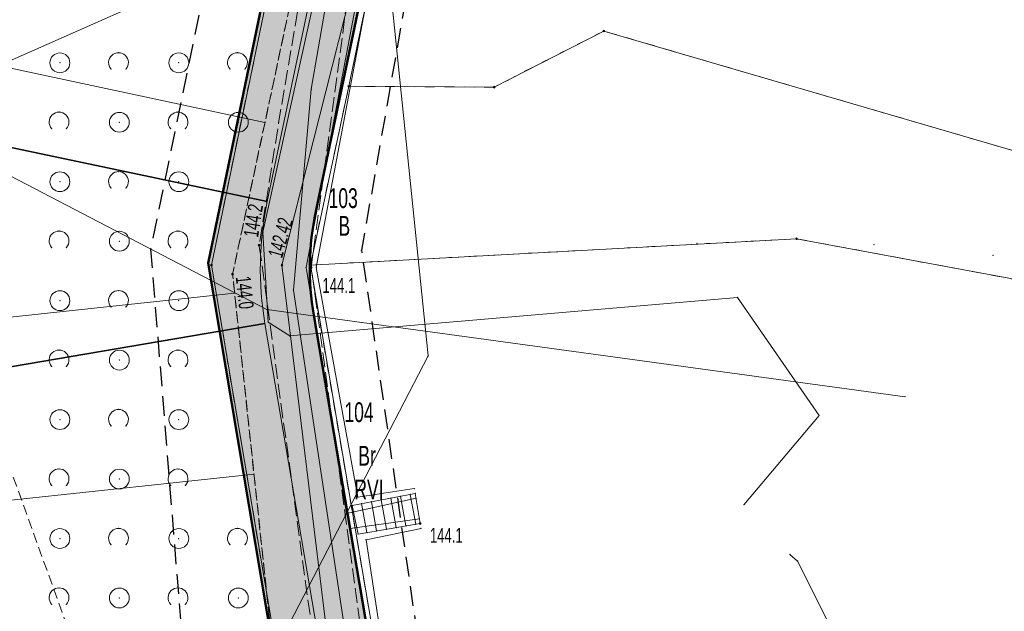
# Model space of a CAD drawing. Extents: x 6456700 to 6518119, y 5963420 to 5980059.
# Tile 187 of 256: x 6512472 to 6512521, y 5966254 to 5966284. Entities that reach past the tile are written whole.
import ezdxf
from ezdxf.enums import TextEntityAlignment as Align

# ---------------------------------------------------------------- set-up
doc = ezdxf.new("R2010")
doc.units = 0
doc.header["$MEASUREMENT"] = 0
for name, pattern in [('L_0_03', [1, 0.5, -0.5]), ('L_0_04', [1.5, 1, -0.5]), ('L_0_52', [1, 0.75, -0.25]), ('L_0_5A', [0.75, 0.5, -0.25])]:
    doc.linetypes.add(name, pattern=pattern)
doc.layers.get('0').update_dxf_attribs({"color": 2, "linetype": 'CONTINUOUS', "lineweight": 5})
for name, color, linetype, lineweight in [('000_Inne__niezydentyfikowane_', 7, 'CONTINUOUS', 18), ('18mm Kreska ciągła', 7, 'CONTINUOUS', 18), ('203_punkt_graniczny', 7, 'CONTINUOUS', 18), ('209_oznaczenie_konturu_klasyfikacyjnego', 96, 'CONTINUOUS', 18), ('210_oznaczenie_konturu_uzytku_gruntowego', 96, 'CONTINUOUS', 18), ('211_numer_dzialki_ewidencyjnej', 7, 'CONTINUOUS', 18), ('218_kontur_uzytku_gruntowego', 96, 'L_0_03', 18), ('219_dzialka_ewidencyjna', 7, 'CONTINUOUS', 18), ('35mm Ciągła', 7, 'CONTINUOUS', 35), ('50mm Kreska ciągła', 7, 'CONTINUOUS', 50), ('9mm Kreska ciągła', 252, 'CONTINUOUS', 9), ('jezdnia', 7, 'CONTINUOUS', 18), ('ogrodzenie_trwale', 7, 'CONTINUOUS', 18), ('pikieta_naturalna', 7, 'CONTINUOUS', 18), ('pikieta_naturalna_Atr2', 7, 'CONTINUOUS', 18), ('przewod_elektroenergetyczny_niskiego_napiecia', 7, 'CONTINUOUS', 18), ('przewod_telekomunikacyjny_podziemny', 7, 'CONTINUOUS', 18), ('przewod_wodociagowy', 7, 'CONTINUOUS', 18), ('rzedna', 7, 'CONTINUOUS', 18), ('rzedna_Atr2', 7, 'CONTINUOUS', 18), ('schody_w_ciagu_komunikacyjnym', 7, 'CONTINUOUS', 18), ('sciana_oporowa__linia_', 7, 'CONTINUOUS', 18), ('skarpa_nieumocniona', 7, 'CONTINUOUS', 18), ('zadrzewienie__zakrzewienie', 7, 'CONTINUOUS', 18), ('Zakres', 7, 'CONTINUOUS', 18)]:
    doc.layers.add(name, color=color, linetype=linetype, lineweight=lineweight)
doc.styles.get("Standard").update_dxf_attribs({"font": 'txt', "width": 0.75})

# ---------------------------------------------------------------- blocks, each defined once
blk = doc.blocks.new('mdcp_nowa')
at = {"layer": '203_punkt_graniczny', "linetype": 'Continuous', "lineweight": 18}
for points in [[(6495232.48, 5982734.385, 1), (6495232.48, 5982734.475, 1)], [(6495219.62, 5982731.595, 1), (6495219.62, 5982731.685, 1)], [(6495226.95, 5982731.555, 1), (6495226.95, 5982731.645, 1)], [(6495242.21, 5982723.905, 1), (6495242.21, 5982723.995, 1)], [(6495212.69, 5982722.575, 1), (6495212.69, 5982722.665, 1)], [(6495217.68, 5982722.575, 1), (6495217.68, 5982722.665, 1)]]:
    blk.add_hatch(color=18, dxfattribs=at).paths.add_polyline_path(points)
at = {"layer": 'pikieta_naturalna', "linetype": 'Continuous', "lineweight": 18}
for points in [[(6495215.1, 5982723.575, 1), (6495215.1, 5982723.665, 1)], [(6495217.72, 5982722.455, 1), (6495217.72, 5982722.545, 1)], [(6495213.76, 5982722.115, 1), (6495213.76, 5982722.205, 1)], [(6495223.22, 5982709.535, 1), (6495223.22, 5982709.625, 1)]]:
    blk.add_hatch(color=18, dxfattribs=at).paths.add_polyline_path(points)
at = {"layer": 'rzedna', "linetype": 'Continuous', "lineweight": 18}
blk.add_hatch(color=18, dxfattribs=at).paths.add_polyline_path([(6495216.25, 5982722.575, 1), (6495216.25, 5982722.665, 1)])
at = {"layer": '000_Inne__niezydentyfikowane_', "linetype": 'Continuous', "lineweight": 18, "flags": 128}
for points in [[(6495215.39, 5982729.82), (6495191.15, 5982734.99)], [(6495213.86, 5982721.21), (6495200.94, 5982719.83)], [(6495214.84, 5982712.08), (6495186.23, 5982709.02)]]:
    blk.add_lwpolyline(points, dxfattribs=at)
at = {"layer": '000_Inne__niezydentyfikowane_'}
for p in [(6495215.39, 5982729.82), (6495213.86, 5982721.21), (6495214.84, 5982712.08)]:
    blk.add_point(p, dxfattribs=at)
at = {"layer": '203_punkt_graniczny', "color": 7, "linetype": 'Continuous', "lineweight": 18}
for centre in [(6495232.48, 5982734.43), (6495219.62, 5982731.64), (6495226.95, 5982731.6), (6495242.21, 5982723.95), (6495212.69, 5982722.62), (6495217.68, 5982722.62)]:
    blk.add_circle(centre, 0.045, dxfattribs=at)
at = {"layer": '203_punkt_graniczny'}
for p in [(6495232.48, 5982734.43), (6495219.62, 5982731.64), (6495226.95, 5982731.6), (6495242.21, 5982723.95), (6495212.69, 5982722.62), (6495217.68, 5982722.62)]:
    blk.add_point(p, dxfattribs=at)
at = {"layer": '218_kontur_uzytku_gruntowego', "lineweight": 18, "flags": 128}
for points in [[(6495212.69, 5982722.62), (6495218.31, 5982749.71)], [(6495219.62, 5982731.64), (6495223.28, 5982749.27)], [(6495232.48, 5982734.43), (6495226.95, 5982731.6)], [(6495262.9, 5982725.54), (6495232.48, 5982734.43)], [(6495219.62, 5982731.64), (6495217.68, 5982722.62)], [(6495226.95, 5982731.6), (6495219.62, 5982731.64)], [(6495217.68, 5982722.62), (6495242.21, 5982723.95)], [(6495242.21, 5982723.95), (6495253.37, 5982721.87)], [(6495216.85, 5982697.94), (6495212.69, 5982722.62)], [(6495217.68, 5982722.62), (6495222.38, 5982695.01)]]:
    blk.add_lwpolyline(points, dxfattribs=at)
at = {"layer": '218_kontur_uzytku_gruntowego'}
for p in [(6495232.48, 5982734.43), (6495232.48, 5982734.43), (6495232.48, 5982734.43), (6495232.48, 5982734.43), (6495219.62, 5982731.64), (6495219.62, 5982731.64), (6495219.62, 5982731.64), (6495219.62, 5982731.64), (6495219.62, 5982731.64), (6495219.62, 5982731.64), (6495226.95, 5982731.6), (6495226.95, 5982731.6), (6495226.95, 5982731.6), (6495226.95, 5982731.6), (6495242.21, 5982723.95), (6495242.21, 5982723.95), (6495242.21, 5982723.95), (6495242.21, 5982723.95), (6495212.69, 5982722.62), (6495212.69, 5982722.62), (6495212.69, 5982722.62), (6495212.69, 5982722.62), (6495217.68, 5982722.62), (6495217.68, 5982722.62), (6495217.68, 5982722.62), (6495217.68, 5982722.62), (6495217.68, 5982722.62), (6495217.68, 5982722.62)]:
    blk.add_point(p, dxfattribs=at)
at = {"layer": '219_dzialka_ewidencyjna', "color": 3, "linetype": 'Continuous', "lineweight": 18, "flags": 128}
for points in [[(6495218.31, 5982749.71), (6495212.69, 5982722.62)], [(6495223.28, 5982749.27), (6495219.62, 5982731.64)], [(6495226.95, 5982731.6), (6495232.48, 5982734.43)], [(6495262.9, 5982725.54), (6495232.48, 5982734.43)], [(6495219.62, 5982731.64), (6495217.68, 5982722.62)], [(6495219.62, 5982731.64), (6495226.95, 5982731.6)], [(6495217.68, 5982722.62), (6495242.21, 5982723.95)], [(6495242.21, 5982723.95), (6495253.37, 5982721.87)], [(6495212.69, 5982722.62), (6495216.85, 5982697.94)], [(6495217.68, 5982722.62), (6495222.38, 5982695.01)]]:
    blk.add_lwpolyline(points, dxfattribs=at)
at = {"layer": '219_dzialka_ewidencyjna', "color": 3}
for p in [(6495232.48, 5982734.43), (6495232.48, 5982734.43), (6495219.62, 5982731.64), (6495219.62, 5982731.64), (6495219.62, 5982731.64), (6495226.95, 5982731.6), (6495226.95, 5982731.6), (6495242.21, 5982723.95), (6495242.21, 5982723.95), (6495212.69, 5982722.62), (6495212.69, 5982722.62), (6495217.68, 5982722.62), (6495217.68, 5982722.62), (6495217.68, 5982722.62)]:
    blk.add_point(p, dxfattribs=at)
at = {"layer": 'jezdnia', "color": 7, "linetype": 'L_0_52', "lineweight": 18, "flags": 128}
blk.add_lwpolyline([(6495195.83, 5982978.97), (6495200.77, 5982990.52), (6495203.76, 5983005.28), (6495200.35, 5983025.82), (6495193.24, 5983036.29), (6495189.14, 5983049.6), (6495185.12, 5983067.8), (6495183.17, 5983077.08), (6495178.19, 5983089.73), (6495174.64, 5983098.86), (6495168.43, 5983115.09), (6495161.55, 5983133.83), (6495154.76, 5983147.58), (6495144.33, 5983166.27), (6495135.54, 5983182.13), (6495131.43, 5983212.99), (6495131.68, 5983233.26), (6495131.46, 5983243.99), (6495128.32, 5983280.81), (6495127.29, 5983298.52), (6495124.19, 5983336.19), (6495123.5, 5983344), (6495121.28, 5983367.92), (6495119.64, 5983396.13), (6495116.73, 5983412.76), (6495117.19, 5983441.35), (6495116.43, 5983457.42), (6495115.48, 5983476.53), (6495115.11, 5983482.62), (6495112.3, 5983484.4), (6495091.45, 5983481.81), (6495091.37, 5983484.19), (6495109.96, 5983486.92), (6495113.25, 5983490.41), (6495113.24, 5983503.43), (6495112.69, 5983521.82), (6495113.13, 5983545.8), (6495113.51, 5983566.95), (6495116.02, 5983585), (6495118.4, 5983609.28), (6495123.42, 5983650.06), (6495131.2, 5983686.54), (6495140.07, 5983719.72), (6495146.41, 5983753.33), (6495149.05, 5983763.24), (6495154.18, 5983776.85), (6495160.67, 5983784.68), (6495175.29, 5983798.4), (6495197.26, 5983816.17), (6495217.4, 5983831.86), (6495238.65, 5983846.53), (6495263.72, 5983869.02), (6495276.39, 5983884.8), (6495285.32, 5983901), (6495289.2, 5983910.41), (6495292.89, 5983924.2), (6495294.78, 5983930.12), (6495299.2, 5983944.93), (6495304.61, 5983964.52), (6495307.5, 5983979.46), (6495307.59, 5983992.22), (6495306.46, 5984009.09), (6495305.69, 5984028.3), (6495305.67, 5984038.17), (6495300.99, 5984057.07), (6495297.28, 5984082.3), (6495291.79, 5984107.54), (6495288.36, 5984130.45), (6495280.64, 5984151.56), (6495274.64, 5984171.22), (6495270.98, 5984181.26), (6495273.99, 5984181.03), (6495276.87, 5984171.8), (6495283.5, 5984152.14), (6495291.35, 5984131.82), (6495294.78, 5984110.77), (6495299.68, 5984081.31), (6495303.27, 5984060.79), (6495332.62, 5984062.58), (6495350.78, 5984065.69), (6495352.73, 5984070.57), (6495357.63, 5984062.1), (6495352.37, 5984062.87), (6495334.16, 5984059.86), (6495303.89, 5984056.79), (6495307.64, 5984045.46), (6495309.06, 5984037.47), (6495310.62, 5984029.01), (6495312.95, 5983997.49), (6495310.44, 5983991.82), (6495310.09, 5983979.31), (6495307.08, 5983963.82), (6495301.68, 5983944.67), (6495295.97, 5983923.79), (6495292.77, 5983913.71), (6495290.13, 5983906.38), (6495284.32, 5983893.37), (6495278.05, 5983883.04), (6495264.46, 5983865.44), (6495239.09, 5983842.69), (6495219.23, 5983829.73), (6495216.93, 5983819.97), (6495223.58, 5983813.84), (6495228.16, 5983809.41), (6495224.21, 5983807.55), (6495214.94, 5983813.05), (6495207.87, 5983817.5), (6495201.24, 5983815.27), (6495178.34, 5983796.41), (6495165.6, 5983786.15), (6495159.73, 5983777.73), (6495154.77, 5983771.17), (6495151.16, 5983759.97), (6495150.26, 5983749.93), (6495142.6, 5983719.51), (6495134.42, 5983684.95), (6495127.4, 5983650.76), (6495120.08, 5983602.2), (6495117.42, 5983578.29), (6495115.94, 5983567.9), (6495115.38, 5983544.13), (6495115.07, 5983520.98), (6495115.65, 5983504.52), (6495116.24, 5983490.91), (6495120.25, 5983487.29), (6495126.33, 5983487.84), (6495143.65, 5983489.58), (6495144.46, 5983486.94), (6495127.88, 5983485.15), (6495121.64, 5983482.36), (6495118.37, 5983476.22), (6495119.55, 5983458.22), (6495119.45, 5983441.1), (6495120.18, 5983413.18), (6495121.99, 5983405.13), (6495126.07, 5983403.29), (6495130.48, 5983403.23), (6495129.73, 5983399.77), (6495124.35, 5983396.96), (6495123.73, 5983368.04), (6495126.63, 5983336.2), (6495129.59, 5983298.85), (6495131.1, 5983280.79), (6495133, 5983262.8), (6495134.25, 5983243.51), (6495134.8, 5983233.03), (6495133.67, 5983213.6), (6495138.07, 5983181.73), (6495146.27, 5983167.62), (6495157.18, 5983147.99), (6495163.68, 5983134.39), (6495170.96, 5983115.51), (6495175.46, 5983104.48), (6495181.17, 5983100.74), (6495199.93, 5983101.55), (6495199.17, 5983099.07), (6495182.34, 5983097.53), (6495180.35, 5983094.32), (6495185.39, 5983081.2), (6495192.07, 5983052.44), (6495195.58, 5983038.04), (6495198.53, 5983033.23), (6495203.76, 5983025.83), (6495206.13, 5983003.89), (6495202.54, 5982989.27), (6495201.18, 5982984.38), (6495199.22, 5982977.33), (6495199.31, 5982965.37), (6495200.17, 5982948.62), (6495203.01, 5982926.24), (6495205.43, 5982907.13), (6495210.02, 5982873.53), (6495214.31, 5982847.66), (6495217.75, 5982836.69), (6495222.16, 5982822), (6495228.36, 5982806.97), (6495230.37, 5982804.25), (6495235.28, 5982800.03), (6495240.12, 5982797.03), (6495226.36, 5982801.25), (6495225.42, 5982799.59), (6495224.16, 5982791.52), (6495222.71, 5982778.54), (6495222.21, 5982760.62), (6495221.26, 5982748.78), (6495217.72, 5982722.5), (6495220.89, 5982699.43), (6495222.63, 5982688.01), (6495226.82, 5982681.43), (6495232.44, 5982678.09), (6495238.57, 5982677.74), (6495238.58, 5982674.2), (6495234.94, 5982674.18), (6495222.7, 5982675.95), (6495211.13, 5982675.67), (6495203.44, 5982672.24), (6495190.56, 5982660.85), (6495183.64, 5982651.87), (6495180.18, 5982645.51), (6495176.56, 5982638.14), (6495173.06, 5982629.9), (6495169.79, 5982622.28), (6495168.95, 5982621.1), (6495167.1, 5982622.09), (6495169.54, 5982629.99), (6495175.88, 5982643.52), (6495181.21, 5982652.88), (6495188.25, 5982661.9), (6495200.25, 5982673.34), (6495211.64, 5982680.53), (6495218.14, 5982692.06), (6495218.39, 5982699.72), (6495215.1, 5982723.62), (6495216.08, 5982729.8), (6495218.41, 5982743.49), (6495220.09, 5982761.04), (6495220.41, 5982779.3), (6495221.74, 5982791.03), (6495222.5, 5982799.07), (6495220.92, 5982803.86), (6495210.51, 5982812.59), (6495206.38, 5982817.94), (6495202.5, 5982823.86), (6495197.41, 5982834.99), (6495191.07, 5982840.79), (6495178.96, 5982851.25), (6495180.72, 5982852.83), (6495192.33, 5982842.82), (6495193.9, 5982841.49), (6495196.29, 5982839.47), (6495200.7, 5982838.43), (6495206.86, 5982825.62), (6495210.11, 5982820.87), (6495214.26, 5982814.71), (6495221.36, 5982809.09), (6495224.36, 5982806.84), (6495223.38, 5982810.9), (6495218.5, 5982823.84), (6495214.57, 5982836.22), (6495211.53, 5982847.15), (6495206.8, 5982872.08), (6495202.64, 5982906.51), (6495199.04, 5982926.21), (6495196.67, 5982948.55), (6495195.68, 5982964.58)], close=True, dxfattribs=at)
at = {"layer": 'jezdnia'}
for p in [(6495216.08, 5982729.8), (6495215.1, 5982723.62), (6495217.72, 5982722.5)]:
    blk.add_point(p, dxfattribs=at)
at = {"layer": 'ogrodzenie_trwale'}
for p in [(6495237.18, 5982723.72), (6495246.11, 5982723.65), (6495252.11, 5982723.12), (6495217.72, 5982722.5)]:
    blk.add_point(p, dxfattribs=at)
at = {"layer": 'pikieta_naturalna', "color": 7, "linetype": 'Continuous', "lineweight": 18}
for centre in [(6495215.1, 5982723.62), (6495217.72, 5982722.5), (6495213.76, 5982722.16), (6495223.22, 5982709.58)]:
    blk.add_circle(centre, 0.045, dxfattribs=at)
at = {"layer": 'pikieta_naturalna'}
for p in [(6495215.1, 5982723.62), (6495217.72, 5982722.5), (6495213.76, 5982722.16), (6495223.22, 5982709.58)]:
    blk.add_point(p, dxfattribs=at)
at = {"layer": 'przewod_elektroenergetyczny_niskiego_napiecia', "color": 1, "linetype": 'Continuous', "lineweight": 18, "flags": 128}
for points in [[(6495223.63, 5982718.04), (6495219.14, 5982761.8)], [(6495203.13, 5982678.47), (6495223.63, 5982718.04)]]:
    blk.add_lwpolyline(points, dxfattribs=at)
at = {"layer": 'przewod_elektroenergetyczny_niskiego_napiecia'}
blk.add_point((6495223.63, 5982718.04), dxfattribs=at)
blk.add_point((6495223.63, 5982718.04), dxfattribs=at)
at = {"layer": 'przewod_elektroenergetyczny_niskiego_napiecia', "color": 1}
blk.add_point((6495223.63, 5982718.04), dxfattribs=at)
blk.add_point((6495223.63, 5982718.04), dxfattribs=at)
at = {"layer": 'przewod_telekomunikacyjny_podziemny', "color": 30, "linetype": 'Continuous', "lineweight": 18, "flags": 128}
for points in [[(6495220.81, 5982801.32), (6495222.47, 5982799.87), (6495220.83, 5982781.87), (6495219.79, 5982758.53), (6495219.29, 5982750.17), (6495218.43, 5982738.54), (6495215.29, 5982724.28), (6495215.56, 5982719.74), (6495216.64, 5982719.05), (6495239.23, 5982720.99), (6495243.34, 5982715.03), (6495239.55, 5982710.53)], [(6495227.92, 5982680.88), (6495225.72, 5982683.55), (6495222.73, 5982689.6), (6495220.39, 5982697.74), (6495216.83, 5982721.36), (6495217.73, 5982731.49), (6495220.33, 5982746.55), (6495221.13, 5982764.75), (6495223.07, 5982800.31), (6495220.81, 5982801.32)]]:
    blk.add_lwpolyline(points, dxfattribs=at)
at = {"layer": 'przewod_telekomunikacyjny_podziemny'}
for p in [(6495217.73, 5982731.49), (6495215.29, 5982724.28), (6495216.83, 5982721.36), (6495239.23, 5982720.99), (6495215.56, 5982719.74), (6495216.64, 5982719.05), (6495243.34, 5982715.03), (6495239.55, 5982710.53)]:
    blk.add_point(p, dxfattribs=at)
at = {"layer": 'przewod_wodociagowy', "color": 5, "linetype": 'Continuous', "lineweight": 18, "flags": 128}
for points in [[(6495221.38, 5982677.4), (6495221.38, 5982677.65), (6495218.75, 5982702.14), (6495216.25, 5982722.62), (6495220.37, 5982738.97), (6495221.1, 5982757), (6495223.17, 5982787.77), (6495226.76, 5982805.45)], [(6495196.81, 5982730.4), (6495218.5, 5982740), (6495231.4, 5982741.02), (6495240.18, 5982742.91)], [(6495199.71, 5982728.58), (6495215.49, 5982720.38), (6495247.68, 5982715.98)], [(6495241.87, 5982708.02), (6495242.26, 5982707.69), (6495244.16, 5982703.9), (6495241.16, 5982698.33), (6495218.75, 5982702.14)]]:
    blk.add_lwpolyline(points, dxfattribs=at)
at = {"layer": 'przewod_wodociagowy'}
for p in [(6495216.25, 5982722.62), (6495215.49, 5982720.38), (6495247.68, 5982715.98), (6495241.87, 5982708.02), (6495242.26, 5982707.69)]:
    blk.add_point(p, dxfattribs=at)
at = {"layer": 'rzedna', "color": 7, "linetype": 'Continuous', "lineweight": 18}
blk.add_circle((6495216.25, 5982722.62), 0.045, dxfattribs=at)
at = {"layer": 'rzedna'}
blk.add_point((6495216.25, 5982722.62), dxfattribs=at)
at = {"layer": 'schody_w_ciagu_komunikacyjnym', "color": 7, "linetype": 'Continuous', "lineweight": 18, "flags": 128}
blk.add_lwpolyline([(6495219.79, 5982710.5), (6495222.97, 5982711.1), (6495223.22, 5982709.58), (6495220.09, 5982709.05)], close=True, dxfattribs=at)
for points in [[(6495221.741, 5982710.868), (6495222.011, 5982709.375)], [(6495222.232, 5982710.961), (6495222.504, 5982709.459)], [(6495222.723, 5982711.053), (6495222.997, 5982709.542)], [(6495220.266, 5982710.59), (6495220.532, 5982709.125)], [(6495220.758, 5982710.683), (6495221.025, 5982709.208)], [(6495221.249, 5982710.775), (6495221.518, 5982709.292)]]:
    blk.add_lwpolyline(points, dxfattribs=at)
at = {"layer": 'schody_w_ciagu_komunikacyjnym'}
for p in [(6495221.741, 5982710.868), (6495222.232, 5982710.961), (6495222.723, 5982711.053), (6495222.97, 5982711.1), (6495219.79, 5982710.5), (6495220.266, 5982710.59), (6495220.758, 5982710.683), (6495221.249, 5982710.775), (6495222.011, 5982709.375), (6495222.504, 5982709.459), (6495222.997, 5982709.542), (6495223.22, 5982709.58), (6495220.09, 5982709.05), (6495220.532, 5982709.125), (6495221.025, 5982709.208), (6495221.518, 5982709.292)]:
    blk.add_point(p, dxfattribs=at)
at = {"layer": 'sciana_oporowa__linia_', "color": 7, "linetype": 'Continuous', "lineweight": 18, "flags": 128}
for points in [[(6495223.016, 5982710.854), (6495219.501, 5982710.083), (6495217.462, 5982722.502), (6495220.734, 5982739.787)], [(6495222.924, 5982711.346), (6495220.079, 5982710.917), (6495217.978, 5982722.498), (6495221.226, 5982739.694)], [(6495222.083, 5982694.941), (6495219.688, 5982709.339), (6495223.178, 5982709.827)], [(6495222.577, 5982695.019), (6495220.492, 5982708.761), (6495223.262, 5982709.333)]]:
    blk.add_lwpolyline(points, dxfattribs=at)
at = {"layer": 'sciana_oporowa__linia_'}
for p in [(6495217.462, 5982722.502), (6495217.978, 5982722.498), (6495222.924, 5982711.346), (6495220.079, 5982710.917), (6495223.016, 5982710.854), (6495219.501, 5982710.083), (6495219.688, 5982709.339), (6495223.178, 5982709.827), (6495223.262, 5982709.333), (6495220.492, 5982708.761)]:
    blk.add_point(p, dxfattribs=at)
at = {"layer": 'skarpa_nieumocniona', "color": 7, "linetype": 'L_0_5A', "lineweight": 18, "flags": 128}
blk.add_lwpolyline([(6495164.9, 5982649.94), (6495163.09, 5982656.15), (6495163.22, 5982669.76), (6495188.38, 5982689.5), (6495186.2, 5982708.84), (6495198.1, 5982771.69), (6495189.71, 5982797.13), (6495190.11, 5982813.04), (6495182.48, 5982827.31), (6495178.96, 5982851.25), (6495191.07, 5982840.79), (6495191.62, 5982834.85), (6495199.04, 5982823.27), (6495211.41, 5982810.19), (6495217.82, 5982801.43), (6495220.68, 5982793.48), (6495219.14, 5982761.8), (6495218.03, 5982751.42), (6495216.68, 5982735.87), (6495213.76, 5982722.16), (6495216.69, 5982694.74), (6495210.67, 5982683.55), (6495198.18, 5982673.88), (6495187.65, 5982663.43), (6495180.03, 5982652.28), (6495172.14, 5982641.91), (6495170.9, 5982640.23)], close=True, dxfattribs=at)
at = {"layer": 'skarpa_nieumocniona'}
blk.add_point((6495213.76, 5982722.16), dxfattribs=at)
blk.add_point((6495213.76, 5982722.16), dxfattribs=at)
at = {"layer": 'zadrzewienie__zakrzewienie', "color": 7, "linetype": 'L_0_5A', "lineweight": 18, "flags": 128}
blk.add_lwpolyline([(6495208.22, 5982696.63), (6495198.36, 5982723.92), (6495199.6, 5982754.85), (6495198.1, 5982771.69), (6495189.71, 5982797.13), (6495190.11, 5982813.04), (6495182.48, 5982827.31), (6495178.96, 5982851.25), (6495191.07, 5982840.79), (6495191.62, 5982834.85), (6495199.04, 5982823.27), (6495211.41, 5982810.19), (6495217.82, 5982801.43), (6495220.68, 5982793.48), (6495219.14, 5982761.8), (6495218.03, 5982751.42), (6495216.68, 5982735.87), (6495213.76, 5982722.16), (6495216.69, 5982694.74)], close=True, dxfattribs=at)
at = {"layer": 'zadrzewienie__zakrzewienie', "color": 7, "linetype": 'Continuous', "lineweight": 18}
for centre in [(6495205.046, 5982732.826), (6495211.046, 5982732.826), (6495208.046, 5982729.826), (6495214.046, 5982729.826), (6495205.046, 5982726.826), (6495211.046, 5982726.826), (6495208.046, 5982723.826), (6495205.046, 5982720.826), (6495211.046, 5982720.826), (6495208.046, 5982717.826), (6495205.046, 5982714.826), (6495211.046, 5982714.826), (6495208.046, 5982711.826), (6495205.046, 5982708.826), (6495211.046, 5982708.826), (6495208.046, 5982705.826), (6495214.046, 5982705.826)]:
    blk.add_circle(centre, 0.5, dxfattribs=at)
for centre in [(6495208.004, 5982732.837), (6495214.004, 5982732.837), (6495205.004, 5982729.837), (6495211.004, 5982729.837), (6495208.004, 5982726.837), (6495205.004, 5982723.837), (6495211.004, 5982723.837), (6495208.004, 5982720.837), (6495205.004, 5982717.837), (6495211.004, 5982717.837), (6495208.004, 5982714.837), (6495205.004, 5982711.837), (6495211.004, 5982711.837), (6495208.004, 5982708.837), (6495214.004, 5982708.837), (6495205.004, 5982705.837), (6495211.004, 5982705.837)]:
    blk.add_arc(centre, 0.5, 318.85, 221.162, dxfattribs=at)
at = {"layer": 'zadrzewienie__zakrzewienie'}
for p in [(6495208.004, 5982733.337), (6495214.004, 5982733.337), (6495205.046, 5982732.826), (6495211.046, 5982732.826), (6495207.628, 5982732.508), (6495208.38, 5982732.508), (6495213.628, 5982732.508), (6495214.38, 5982732.508), (6495205.004, 5982730.337), (6495211.004, 5982730.337), (6495208.046, 5982729.826), (6495214.046, 5982729.826), (6495204.628, 5982729.508), (6495205.38, 5982729.508), (6495210.628, 5982729.508), (6495211.38, 5982729.508), (6495208.004, 5982727.337), (6495205.046, 5982726.826), (6495211.046, 5982726.826), (6495207.628, 5982726.508), (6495208.38, 5982726.508), (6495205.004, 5982724.337), (6495211.004, 5982724.337), (6495208.046, 5982723.826), (6495204.628, 5982723.508), (6495205.38, 5982723.508), (6495210.628, 5982723.508), (6495211.38, 5982723.508), (6495213.76, 5982722.16), (6495208.004, 5982721.337), (6495205.046, 5982720.826), (6495211.046, 5982720.826), (6495207.628, 5982720.508), (6495208.38, 5982720.508), (6495205.004, 5982718.337), (6495211.004, 5982718.337), (6495208.046, 5982717.826), (6495204.628, 5982717.508), (6495205.38, 5982717.508), (6495210.628, 5982717.508), (6495211.38, 5982717.508), (6495208.004, 5982715.337), (6495205.046, 5982714.826), (6495211.046, 5982714.826), (6495207.628, 5982714.508), (6495208.38, 5982714.508), (6495205.004, 5982712.337), (6495211.004, 5982712.337), (6495208.046, 5982711.826), (6495204.628, 5982711.508), (6495205.38, 5982711.508), (6495210.628, 5982711.508), (6495211.38, 5982711.508), (6495208.004, 5982709.337), (6495214.004, 5982709.337), (6495205.046, 5982708.826), (6495207.628, 5982708.508), (6495208.38, 5982708.508), (6495211.046, 5982708.826), (6495213.628, 5982708.508), (6495214.38, 5982708.508), (6495205.004, 5982706.337), (6495211.004, 5982706.337), (6495204.628, 5982705.508), (6495205.38, 5982705.508), (6495208.046, 5982705.826), (6495210.628, 5982705.508), (6495211.38, 5982705.508), (6495214.046, 5982705.826)]:
    blk.add_point(p, dxfattribs=at)
at = {"layer": 'Zakres', "linetype": 'L_0_04', "lineweight": 25, "flags": 128}
blk.add_lwpolyline([(6495113.77, 5985050.22), (6495121.12, 5984877.07), (6495125.76, 5984757.87), (6495129.89, 5984649.81), (6495141.08, 5984611.3), (6495145.77, 5984544.53), (6495147.36, 5984487.27), (6495157.22, 5984392.07), (6495162.95, 5984387.45), (6495180.24, 5984384.16), (6495229.5, 5984386.61), (6495251.65, 5984373.41), (6495258.77, 5984357.12), (6495255.44, 5984330.44), (6495250.77, 5984304.39), (6495252.21, 5984282.78), (6495255.46, 5984256.45), (6495254.94, 5984238.25), (6495266.4, 5984211), (6495277.24, 5984182.33), (6495294.2, 5984133.19), (6495300.94, 5984095.37), (6495313.24, 5984037.69), (6495317.44, 5983978.18), (6495300.35, 5983922.18), (6495282.35, 5983883.38), (6495266.21, 5983862.23), (6495242.03, 5983839.67), (6495211.11, 5983816.86), (6495158.26, 5983772.66), (6495130.6, 5983651.16), (6495116.31, 5983543.43), (6495129.51, 5983346.73), (6495134.58, 5983264.71), (6495139.64, 5983186.97), (6495193.25, 5983077.94), (6495199.2, 5983041.97), (6495206.23, 5983026), (6495208.96, 5983004.88), (6495202.27, 5982979.48), (6495202.42, 5982950.13), (6495209.35, 5982897.38), (6495215.97, 5982850.34), (6495228.6, 5982809.97), (6495226.85, 5982778.82), (6495225.04, 5982750.56), (6495220.26, 5982723.37), (6495226.54, 5982679.97), (6495206.06, 5982669.48), (6495192.68, 5982657.71), (6495184.57, 5982648.65), (6495174.78, 5982624.58), (6495164.23, 5982604.61), (6495150.7, 5982588.3), (6495137.69, 5982582.43), (6495118.26, 5982573.75), (6495100.35, 5982558.42), (6495090.36, 5982544.99), (6495075.87, 5982519.06), (6495060.83, 5982499.68), (6495049.41, 5982485.49), (6495035.07, 5982459.7), (6495006.7, 5982406.64), (6494980.89, 5982351.84), (6494944.35, 5982293.29), (6494925.72, 5982250.11), (6494905.2, 5982190.37), (6494898.43, 5982153.5), (6494879.51, 5982063.89), (6494864.14, 5981992.66), (6494816.93, 5981768.61), (6494777.79, 5981577.7), (6494739.84, 5981394.72), (6494718.65, 5981297.89), (6494716.45, 5981237.31), (6494738.62, 5981208.21), (6494776.48, 5981173.06), (6494817.16, 5981137.44), (6494847.63, 5981109.8), (6494877.39, 5981077.08), (6494912.75, 5981030.55), (6494916.06, 5981014.71), (6494903.86, 5980957.01), (6494916.13, 5980953.51), (6494892.32, 5980927.59), (6494850.7, 5980858.8), (6494806.81, 5980779.89), (6494785.1, 5980753.49), (6494715.22, 5980723.29), (6494679.96, 5980686.78), (6494651.35, 5980651.29), (6494549.14, 5980683.24), (6494511.84, 5980659.66), (6494443.61, 5980630.33), (6494428.78, 5980598.6), (6494431.58, 5980579.46), (6494420.56, 5980549.76), (6494416.45, 5980528.2), (6494403.86, 5980507.16), (6494388.89, 5980482.96), (6494365.32, 5980407.99), (6494335.67, 5980315.15), (6494332.29, 5980297.41), (6494335.1, 5980278.18), (6494347.25, 5980254.84), (6494336.79, 5980250.09), (6494300.04, 5980271.34), (6494320.8, 5980301.43), (6494336.81, 5980349.17), (6494344.85, 5980380.92), (6494360.85, 5980437.13), (6494374.18, 5980476.38), (6494386.14, 5980498.84), (6494403.02, 5980528.52), (6494411.33, 5980563.19), (6494420.84, 5980586.25), (6494420.25, 5980601.11), (6494434.95, 5980635.94), (6494446.75, 5980644.99), (6494465.77, 5980647.27), (6494513.02, 5980669.46), (6494507.85, 5980679.68), (6494547.89, 5980705.83), (6494570.06, 5980691.34), (6494636.17, 5980669.05), (6494706.14, 5980756.86), (6494742.78, 5980772.58), (6494798.53, 5980814.27), (6494826.12, 5980867.97), (6494849.57, 5980908.6), (6494845.35, 5980942.01), (6494853.94, 5980970.83), (6494891.08, 5980960.54), (6494890.11, 5980965.73), (6494903.94, 5981025.69), (6494869.98, 5981070.3), (6494770.97, 5981160.58), (6494728.18, 5981200.64), (6494706.13, 5981229.56), (6494707.94, 5981299.75), (6494728.84, 5981398.1), (6494767.06, 5981580.19), (6494806.17, 5981770.55), (6494854.36, 5981994.76), (6494869.73, 5982065.97), (6494888.61, 5982155.44), (6494891.67, 5982173.95), (6494895.82, 5982197.45), (6494916.38, 5982253.72), (6494935.47, 5982297.95), (6494954.97, 5982331.67), (6494972.09, 5982356.64), (6494997.76, 5982411.14), (6495026.29, 5982464.48), (6495041.09, 5982491.09), (6495052.99, 5982505.88), (6495067.51, 5982524.6), (6495081.94, 5982550.43), (6495092.99, 5982565.28), (6495112.86, 5982582.29), (6495133.59, 5982591.55), (6495144.48, 5982596.46), (6495155.87, 5982610.19), (6495165.7, 5982628.8), (6495175.96, 5982654.03), (6495185.62, 5982664.83), (6495200.4, 5982677.82), (6495212.49, 5982688.04), (6495209.64, 5982723.43), (6495215.22, 5982750.57), (6495216.87, 5982779.54), (6495218.31, 5982809.31), (6495206.86, 5982847.92), (6495199.44, 5982894.74), (6495192.11, 5982948.71), (6495190.16, 5982979.24), (6495183.47, 5983075.16), (6495129.79, 5983184.34), (6495124.6, 5983264.07), (6495119.53, 5983346.09), (6495106.27, 5983543.75), (6495120.74, 5983652.9), (6495148.75, 5983779.42), (6495204.15, 5983826.04), (6495273.41, 5983889.36), (6495288.53, 5983927.42), (6495300.83, 5983964.69), (6495303.91, 5983980.14), (6495301.32, 5984039.55), (6495291.1, 5984093.63), (6495284.5, 5984130.67), (6495267.84, 5984178.93), (6495257.12, 5984207.3), (6495244.96, 5984236.19), (6495244.79, 5984255.42), (6495242.25, 5984281.97), (6495240.71, 5984304.95), (6495245.55, 5984331.94), (6495248.51, 5984355.64), (6495243.77, 5984366.47), (6495226.98, 5984376.47), (6495179.54, 5984374.12), (6495158.61, 5984378.09), (6495147.7, 5984386.91), (6495137.38, 5984486.61), (6495135.78, 5984544.04), (6495131.18, 5984609.54), (6495119.95, 5984648.2), (6495115.76, 5984757.49), (6495111.12, 5984876.67), (6495103.73, 5985050.93), (6495109.36, 5985081.73), (6495120.41, 5985085.88)], close=True, dxfattribs=at)
at = {"layer": 'Zakres'}
for p in [(6495209.64, 5982723.43), (6495220.26, 5982723.37)]:
    blk.add_point(p, dxfattribs=at)
at = {"layer": '209_oznaczenie_konturu_klasyfikacyjnego', "lineweight": 20, "width": 0.66}
blk.add_text('RVI', height=1, dxfattribs=at).set_placement((6495219.9, 5982711.8), align=Align.TOP_LEFT)
at = {"layer": '210_oznaczenie_konturu_uzytku_gruntowego', "lineweight": 20, "width": 0.66}
for s, p in [('B', (6495219.1, 5982725.1)), ('Br', (6495220.1, 5982713.5))]:
    blk.add_text(s, height=1, dxfattribs=at).set_placement(p, align=Align.TOP_LEFT)
at = {"layer": '211_numer_dzialki_ewidencyjnej', "color": 7, "lineweight": 20, "width": 0.66}
for s, p in [('103', (6495218.6, 5982726.5)), ('104', (6495219.4, 5982715.7))]:
    blk.add_text(s, height=1, dxfattribs=at).set_placement(p, align=Align.TOP_LEFT)
at = {"layer": 'pikieta_naturalna_Atr2', "color": 7, "lineweight": 15, "width": 0.66}
for s, rotation, p in [('144.2', 81, (6495214.3, 5982724.11)), ('144.0', 276.1, (6495214.66, 5982722.1))]:
    blk.add_text(s, height=0.75, rotation=rotation, dxfattribs=at).set_placement(p, align=Align.TOP_LEFT)
for p in [(6495218.29, 5982721.97), (6495223.71, 5982709.36)]:
    blk.add_text('144.1', height=0.75, dxfattribs=at).set_placement(p, align=Align.TOP_LEFT)
at = {"layer": 'rzedna_Atr2', "color": 7, "lineweight": 15, "width": 0.66}
blk.add_text('142.42', height=0.75, rotation=74, dxfattribs=at).set_placement((6495215.529, 5982723.137), align=Align.TOP_LEFT)

msp = doc.modelspace()

# ---------------------------------------------------------------- block references
at = {"linetype": 'ByBlock'}
msp.add_blockref('mdcp_nowa', (17268.786, -16450.998), dxfattribs=at)

# ---------------------------------------------------------------- next in the draw order: hatches: boundary and pattern name
at = {"layer": '9mm Kreska ciągła'}
h = msp.add_hatch(dxfattribs=at)
h.set_pattern_fill('SAND_AND_LIME', color=4, scale=0.1)
h.set_pattern_definition([(37.5, (6512163.41104, 5965706.02106), (-0.006803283, 0.208096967), [0, -0.16416, 0, -0.1836, 0, -0.1755]), (7.5, (6512163.41104, 5965706.02106), (0.19113588, 0.30479178), [0, -0.08856, 0, -0.14796, 0, -0.0567]), (-32.5, (6512163.2782, 5965706.02106), (0.33632732, 0.00061118), [0, -0.054, 0, -0.1944, 0, -0.2538]), (-42.5, (6512163.2782, 5965706.02106), (0.32466167, 0.09478896), [0, -0.027, 0, -0.12744, 0, -0.1458])])
edge = h.paths.add_edge_path()
edge.add_line((6512494.454, 5966351.121), (6512492.815, 5966327.914))
edge.add_arc((6512641.445, 5966317.419), 149, 175.96099, 178.25385)
edge.add_line((6512492.514, 5966321.96), (6512491.933, 5966302.891))
edge.add_arc((6512440.957, 5966304.445), 51, 348.133, 358.2538, ccw=False)
edge.add_line((6512490.867, 5966293.957), (6512486.741, 5966274.321))
edge.add_arc((6512500.441, 5966271.442), 14, 168.133, 189.6608)
edge.add_line((6512486.64, 5966269.093), (6512490.395, 5966247.035))
edge.add_line((6512490.395, 5966247.035), (6512490.607, 5966245.791))
edge.add_arc((6512474.833, 5966243.106), 16, 357.4133, 369.6608, ccw=False)
edge.add_line((6512490.817, 5966242.384), (6512490.724, 5966240.322))
edge.add_arc((6512474.74, 5966241.044), 16, 304.6947, 357.4133, ccw=False)
edge.add_line((6512483.848, 5966227.889), (6512479.157, 5966224.642))
edge.add_arc((6512563.968, 5966102.134), 149, 124.69475, 128.17467)
edge.add_line((6512471.877, 5966219.268), (6512459.798, 5966209.771))
edge.add_arc((6512468.451, 5966198.766), 14, 128.1747, 146.5283)
edge.add_line((6512456.773, 5966206.487), (6512454.137, 5966202.499))
edge.add_arc((6512536.718, 5966147.898), 99, 146.52826, 150.19331)
edge.add_line((6512450.815, 5966197.109), (6512447.264, 5966190.909))
edge.add_arc((6512533.167, 5966141.699), 99, 150.19331, 155.56334)
edge.add_line((6512443.035, 5966182.654), (6512432.867, 5966160.275))
edge.add_arc((6512409.196, 5966171.031), 26, 321.1758, 335.5633, ccw=False)
edge.add_line((6512429.452, 5966154.731), (6512421.621, 5966145))
edge.add_arc((6512409.156, 5966155.031), 16, 309.5931, 321.1758, ccw=False)
edge.add_line((6512419.353, 5966142.701), (6512410.592, 5966135.455))
edge.add_arc((6512400.395, 5966147.785), 16, 291.7201, 309.5931, ccw=False)
edge.add_line((6512406.316, 5966132.921), (6512399.28, 5966130.118))
edge.add_arc((6512417.414, 5966084.597), 49, 111.7201, 118.6787)
edge.add_line((6512393.899, 5966127.586), (6512378.766, 5966119.308))
edge.add_arc((6512390.283, 5966098.252), 24, 118.6787, 130.9764)
edge.add_line((6512374.545, 5966116.372), (6512369.458, 5966111.954))
edge.add_arc((6512385.196, 5966093.834), 24, 130.9764, 144.2474)
edge.add_line((6512365.719, 5966107.857), (6512360.498, 5966100.604))
edge.add_arc((6512392.148, 5966077.817), 39, 144.2474, 151.7186)
edge.add_line((6512357.804, 5966096.296), (6512346.179, 5966074.69))
edge.add_arc((6512310.073, 5966094.116), 41, 323.54, 331.7186, ccw=False)
edge.add_line((6512343.048, 5966069.751), (6512332.977, 5966056.12))
edge.add_arc((6512291.959, 5966086.427), 51, 314.8687, 323.54, ccw=False)
edge.add_line((6512327.939, 5966050.283), (6512325.436, 5966047.791))
edge.add_arc((6512381.169, 5965991.802), 79, 134.86874, 142.03498)
edge.add_line((6512318.887, 5966040.401), (6512317.812, 5966039.024))
edge.add_arc((6512348.559, 5966015.032), 39, 142.035, 151.9019)
edge.add_line((6512314.155, 5966033.4), (6512307.014, 5966020.024))
edge.add_arc((6512085.596, 5966138.241), 251, 330.1315, 331.90193, ccw=False)
edge.add_line((6512303.256, 5966013.24), (6512293.172, 5965995.681))
edge.add_arc((6512509.097, 5965871.676), 249, 150.1315, 153.31422)
edge.add_line((6512286.62, 5965983.501), (6512270.802, 5965952.031))
edge.add_arc((6512493.279, 5965840.205), 249, 153.31422, 155.41165)
edge.add_line((6512266.858, 5965943.813), (6512249.846, 5965906.636))
edge.add_arc((6512203.471, 5965927.857), 51, 325.4005, 335.4117, ccw=False)
edge.add_line((6512245.451, 5965898.897), (6512232.463, 5965880.07))
edge.add_arc((6512313.954, 5965823.854), 99, 145.40047, 150.15364)
edge.add_line((6512228.085, 5965873.124), (6512213.877, 5965848.362))
edge.add_arc((6512299.746, 5965799.092), 99, 150.15364, 156.12969)
edge.add_line((6512209.214, 5965839.154), (6512198.858, 5965815.752))
edge.add_arc((6512518.006, 5965674.523), 349, 156.12969, 156.8073)
edge.add_line((6512197.211, 5965811.968), (6512194.929, 5965806.643))
edge.add_arc((6512331.888, 5965747.963), 149, 156.8073, 160.58951)
edge.add_line((6512191.357, 5965797.481), (6512178.615, 5965761.319))
edge.add_arc((6511941.881, 5965844.735), 251, 339.22463, 340.58951, ccw=False)
edge.add_line((6512176.561, 5965755.704), (6512169.456, 5965736.976))
edge.add_arc((6512195.168, 5965727.222), 27.5, 159.2246, 216.7393)
edge.add_line((6512173.13, 5965710.772), (6512174.444, 5965709.012))
edge.add_line((6512174.444, 5965709.012), (6512170.437, 5965706.021))
edge.add_line((6512170.437, 5965706.021), (6512164.212, 5965719.71))
edge.add_arc((6512161.212, 5965719.741), 3, 359.4073, 370.8714)
edge.add_arc((6512205.039, 5965728.159), 41.628, 165.2606, 190.8714, ccw=False)
edge.add_line((6512164.781, 5965738.75), (6512171.886, 5965757.477))
edge.add_arc((6511941.881, 5965844.735), 246, 339.22463, 340.58951)
edge.add_line((6512173.899, 5965762.981), (6512186.641, 5965799.143))
edge.add_arc((6512331.888, 5965747.963), 154, 156.8073, 160.58951, ccw=False)
edge.add_line((6512190.333, 5965808.612), (6512192.615, 5965813.937))
edge.add_arc((6512518.006, 5965674.523), 354, 156.12969, 156.8073, ccw=False)
edge.add_line((6512194.286, 5965817.775), (6512204.642, 5965841.178))
edge.add_arc((6512299.746, 5965799.092), 104, 150.15364, 156.12969, ccw=False)
edge.add_line((6512209.541, 5965850.851), (6512223.749, 5965875.613))
edge.add_arc((6512313.954, 5965823.854), 104, 145.40047, 150.15364, ccw=False)
edge.add_line((6512228.348, 5965882.91), (6512241.335, 5965901.737))
edge.add_arc((6512203.471, 5965927.857), 46, 325.4005, 335.4117)
edge.add_line((6512245.3, 5965908.717), (6512262.312, 5965945.894))
edge.add_arc((6512493.279, 5965840.205), 254, 153.31422, 155.41165, ccw=False)
edge.add_line((6512266.334, 5965954.276), (6512282.153, 5965985.747))
edge.add_arc((6512509.097, 5965871.676), 254, 150.1315, 153.31422, ccw=False)
edge.add_line((6512288.836, 5965998.171), (6512298.92, 5966015.73))
edge.add_arc((6512085.596, 5966138.241), 246, 330.1315, 331.90193)
edge.add_line((6512302.603, 5966022.379), (6512309.745, 5966035.755))
edge.add_arc((6512348.559, 5966015.032), 44, 142.035, 151.9019, ccw=False)
edge.add_line((6512313.87, 5966042.1), (6512314.945, 5966043.477))
edge.add_arc((6512381.169, 5965991.802), 84, 134.86874, 142.03498, ccw=False)
edge.add_line((6512321.909, 5966051.335), (6512324.411, 5966053.826))
edge.add_arc((6512291.959, 5966086.427), 46, 314.8687, 323.54)
edge.add_line((6512328.955, 5966059.091), (6512339.027, 5966072.722))
edge.add_arc((6512310.073, 5966094.116), 36, 323.54, 331.7186)
edge.add_line((6512341.776, 5966077.059), (6512353.4, 5966098.665))
edge.add_arc((6512392.148, 5966077.817), 44, 144.2474, 151.7186, ccw=False)
edge.add_line((6512356.44, 5966103.526), (6512361.662, 5966110.778))
edge.add_arc((6512385.196, 5966093.834), 29, 130.9764, 144.2474, ccw=False)
edge.add_line((6512366.18, 5966115.728), (6512371.267, 5966120.147))
edge.add_arc((6512390.283, 5966098.252), 29, 118.6787, 130.9764, ccw=False)
edge.add_line((6512376.366, 5966123.695), (6512391.499, 5966131.972))
edge.add_arc((6512417.414, 5966084.597), 54, 111.7201, 118.6787, ccw=False)
edge.add_line((6512397.43, 5966134.763), (6512404.466, 5966137.566))
edge.add_arc((6512400.395, 5966147.785), 11, 291.7201, 309.5931)
edge.add_line((6512407.405, 5966139.308), (6512409.544, 5966141.077))
edge.add_line((6512409.544, 5966141.077), (6512412.36, 5966140.811))
edge.add_line((6512412.36, 5966140.811), (6512417.441, 5966145.013))
edge.add_arc((6512409.156, 5966155.031), 13, 309.5931, 321.1758)
edge.add_line((6512419.284, 5966146.881), (6512427.115, 5966156.612))
edge.add_arc((6512409.196, 5966171.031), 23, 321.1758, 335.5633)
edge.add_line((6512430.135, 5966161.516), (6512434.645, 5966171.44))
edge.add_line((6512434.645, 5966171.44), (6512440.928, 5966185.268))
edge.add_line((6512440.928, 5966185.268), (6512439.963, 5966187.841))
edge.add_arc((6512668.213, 5966069.673), 257.025, 151.22581, 152.62894, ccw=False)
edge.add_line((6512442.925, 5966193.394), (6512446.477, 5966199.594))
edge.add_arc((6512536.718, 5966147.898), 104, 146.52826, 150.19331, ccw=False)
edge.add_line((6512449.966, 5966205.257), (6512452.602, 5966209.244))
edge.add_arc((6512468.451, 5966198.766), 19, 128.1747, 146.5283, ccw=False)
edge.add_line((6512456.708, 5966213.702), (6512468.787, 5966223.198))
edge.add_arc((6512563.968, 5966102.134), 154, 124.69475, 128.17467, ccw=False)
edge.add_line((6512476.311, 5966228.753), (6512481.002, 5966232))
edge.add_arc((6512474.74, 5966241.044), 11, 304.6947, 357.4133)
edge.add_line((6512485.729, 5966240.548), (6512485.822, 5966242.609))
edge.add_arc((6512474.833, 5966243.106), 11, 357.4133, 369.6608)
edge.add_line((6512485.677, 5966244.952), (6512485.4, 5966246.584))
edge.add_line((6512485.4, 5966246.584), (6512485.465, 5966247.035))
edge.add_line((6512485.465, 5966247.035), (6512481.305, 5966271.715))
edge.add_line((6512481.305, 5966271.715), (6512486.925, 5966298.805))
edge.add_line((6512486.925, 5966298.805), (6512487.695, 5966325.335))
edge.add_line((6512487.695, 5966325.335), (6512488.895, 5966340.485))
edge.add_line((6512488.895, 5966340.485), (6512488.714, 5966340.814))
edge.add_line((6512488.714, 5966340.814), (6512489.699, 5966354.77))
edge.add_line((6512489.699, 5966354.77), (6512494.454, 5966351.121))

# ---------------------------------------------------------------- next in the draw order: linework, layer by layer
at = {"layer": '18mm Kreska ciągła', "color": 4, "ltscale": 0.1}
msp.add_lwpolyline([(6512492.076, 5966352.946), (6512490.321, 5966328.09, 0.010005), (6512490.015, 5966322.036), (6512489.434, 5966302.967, -0.044189), (6512488.42, 5966294.471), (6512484.294, 5966274.836, 0.09421), (6512484.175, 5966268.674), (6512488.142, 5966245.371, -0.05349)], format="xyb", dxfattribs=at)
at = {"layer": '35mm Ciągła'}
for p, q in [((6512484.294, 5966274.836), (6512454.935, 5966281.005)), ((6512484.175, 5966268.674), (6512454.601, 5966263.639))]:
    msp.add_line(p, q, dxfattribs=at)
at = {"layer": '50mm Kreska ciągła', "color": 5, "ltscale": 0.1}
msp.add_lwpolyline([(6512485.465, 5966247.035), (6512481.305, 5966271.715), (6512486.925, 5966298.805), (6512487.695, 5966325.335), (6512488.895, 5966340.485), (6512488.714, 5966340.814), (6512489.699, 5966354.77), (6512494.454, 5966351.121), (6512492.815, 5966327.914, 0.010005), (6512492.514, 5966321.96), (6512491.933, 5966302.891, -0.044189), (6512490.867, 5966293.957), (6512486.741, 5966274.321, 0.09421), (6512486.64, 5966269.093), (6512490.395, 5966247.035)], format="xyb", dxfattribs=at)

doc.saveas('drawing.dxf')
